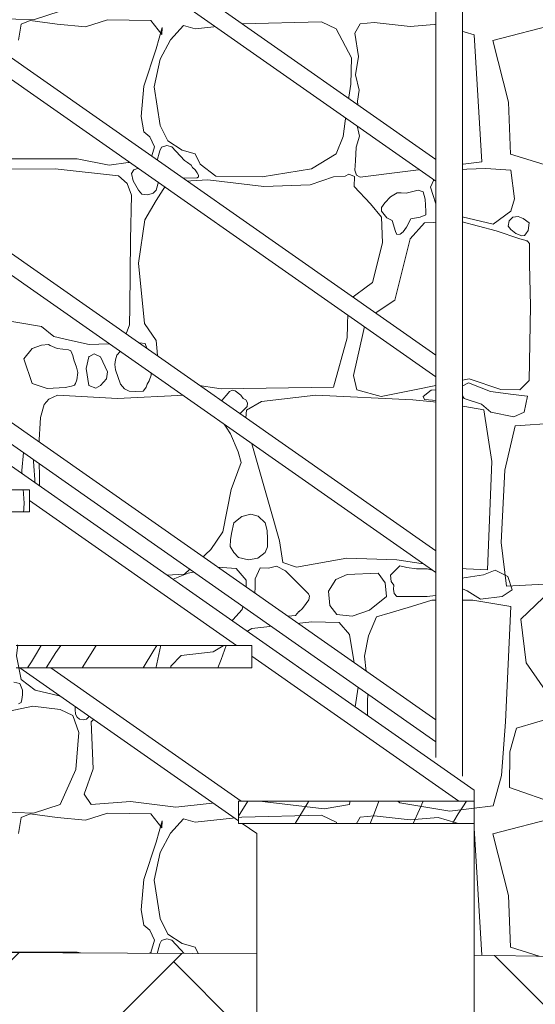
# Model space of a CAD drawing. Header units: millimetres. Extents: x 16408 to 141596, y -21057 to 26364.
# Tile 133 of 144: x 85868 to 86448, y -5563 to -4457. Entities that reach past the tile are written whole.
import ezdxf

# ---------------------------------------------------------------- set-up
doc = ezdxf.new("R2010")
doc.units = ezdxf.units.MM
doc.header["$MEASUREMENT"] = 0
doc.linetypes.add('Przerywana gęsta', pattern=[180, 120, -60])
doc.linetypes.add('Wipeout_Contour', pattern=[1000, 0, -1000])
for name, color, linetype, lineweight in [('0_Nr_pióra__1', 7, 'Continuous', 13), ('0_Nr_pióra__103', 7, 'Continuous', 5), ('0_Nr_pióra__175', 7, 'Continuous', 5), ('0_Nr_pióra__41', 7, 'Continuous', 15), ('0_Nr_pióra__51', 7, 'Continuous', 15)]:
    doc.layers.add(name, color=color, linetype=linetype, lineweight=lineweight)
doc.layers.add('0_Nr_pióra__101', color=7, linetype='Continuous', lineweight=5, true_color=0xb2b2b2)
doc.layers.add('_elementy3d_Nr_pióra__101', color=7, linetype='Continuous', lineweight=5, true_color=0xb2b2b2)
doc.layers.add('_elementy3d', color=7, linetype='Continuous')
doc.styles.add('STYL_AUTOMATYCZNY_2', font='txt')
doc.dimstyles.new('STYL_AUTOMATYCZNY__1', dxfattribs={"dimtxt": 150, "dimasz": 95, "dimexe": 0.18, "dimexo": 0.0625, "dimgap": 0.09, "dimtad": 1, "dimtih": 1, "dimtoh": 1, "dimdec": 0, "dimlfac": 0.1, "dimzin": 0, "dimdsep": 46, "dimtxsty": 'STYL_AUTOMATYCZNY_2', "dimblk": 'ARROWHEAD_6', "dimblk1": 'ARROWHEAD_6', "dimblk2": 'ARROWHEAD_6', "dimcen": 0.09, "dimse1": 1, "dimse2": 1, "dimclrd": 7, "dimclre": 7, "dimclrt": 7, "dimadec": 1, "dimazin": 0, "dimtfac": 1, "dimtdec": 4, "dimtmove": 0, "dimatfit": 3, "dimfxl": 0, "dimtolj": 1, "dimtzin": 0, "dimarcsym": 0})

# ---------------------------------------------------------------- blocks, each defined once
blk = doc.blocks.new('*X4')
at = {"layer": '_elementy3d_Nr_pióra__101', "color": 253, "linetype": 'Continuous', "lineweight": 5, "true_color": 0xb2b2b2}
for p, q in [((85913.3, -4447.1), (85883.4, -4457)), ((85883.4, -4457), (85823.4, -4454.5)), ((85879.9, -4457.7), (85869.5, -4461.7)), ((85910.1, -4461.7), (85879.9, -4457.7)), ((85966.6, -4457), (85941.8, -4464.7)), ((86015.6, -4457.7), (85966.6, -4457)), ((86027.8, -4473.3), (86015.6, -4457.7)), ((86400, -4480.1), (86483.9, -4458.2)), ((85869.5, -4461.7), (85866.8, -4479.8)), ((85941.8, -4464.7), (85910.1, -4461.7)), ((86021.3, -4489.4), (86028, -4465.4)), ((86028, -4465.4), (86027.8, -4473.3)), ((86052, -4463.2), (86037.7, -4479.5)), ((86065.4, -4466.9), (86052, -4463.2)), ((86117.7, -4461.2), (86065.4, -4466.9)), ((86207.3, -4459), (86117.7, -4461.2)), ((86223.9, -4466.9), (86207.3, -4459)), ((86241, -4499.6), (86223.9, -4466.9)), ((86250.9, -4461.4), (86244.9, -4471.9)), ((86266.5, -4459.9), (86250.9, -4461.4)), ((86306.9, -4464.2), (86266.5, -4459.9)), ((86338.6, -4461.7), (86306.9, -4464.2)), ((86379.1, -4473.8), (86338.6, -4461.7)), ((86037.7, -4479.5), (86025.8, -4501.1)), ((86244.9, -4471.9), (86248.9, -4498)), ((86387.8, -4616.5), (86379.1, -4473.8)), ((86417.7, -4549.5), (86400, -4480.1)), ((86007.7, -4531.5), (86021.3, -4489.4)), ((86025.8, -4501.1), (86019.1, -4532)), ((86240.3, -4529.3), (86241, -4499.6)), ((86248.9, -4498), (86245.6, -4518.5)), ((86245.6, -4518.5), (86249.6, -4536)), ((86004.7, -4565.5), (86007.7, -4531.5)), ((86019.1, -4532), (86026, -4575.4)), ((86233.8, -4570.7), (86240.3, -4529.3)), ((86249.6, -4536), (86247.7, -4548.1)), ((86247.7, -4548.1), (86248.8, -4560)), ((86420, -4607.6), (86417.7, -4549.5)), ((86007.4, -4582.8), (86004.7, -4565.5)), ((86248.8, -4560), (86246.6, -4572.5)), ((86026, -4575.4), (86034.4, -4592.7)), ((86231.8, -4588), (86233.8, -4570.7)), ((86246.6, -4572.5), (86250, -4587.7)), ((86014.4, -4588.3), (86007.4, -4582.8)), ((86019.6, -4599.6), (86014.4, -4588.3)), ((86223.9, -4607.3), (86231.8, -4588)), ((86250, -4587.7), (86246.5, -4600.1)), ((86015.6, -4613.3), (86019.6, -4599.6)), ((86027.6, -4600.1), (86025.4, -4603.9)), ((86033.6, -4598), (86027.6, -4600.1)), ((86038.9, -4599.6), (86033.6, -4598)), ((86034.4, -4592.7), (86050.5, -4603.4)), ((86053.4, -4614.9), (86038.9, -4599.6)), ((86246.5, -4600.1), (86245.5, -4615.2)), ((85805.8, -4613.3), (85932.6, -4613)), ((85932.6, -4613), (85968.6, -4620)), ((86004, -4618.5), (86015.6, -4613.3)), ((86025.4, -4603.9), (86022.2, -4616.2)), ((86050.5, -4603.4), (86065.4, -4607.3)), ((86065.4, -4607.3), (86071.1, -4619)), ((86196.2, -4624.4), (86223.9, -4607.3)), ((86508.9, -4635.5), (86420, -4607.6)), ((85907.9, -4624.4), (85850.7, -4624.7)), ((85979.2, -4632.3), (85907.9, -4624.4)), ((85968.6, -4620), (85989.9, -4617)), ((85989.9, -4617), (86004, -4618.5)), ((86001.5, -4623.4), (85996.4, -4625.5)), ((86014.1, -4622.1), (86001.5, -4623.4)), ((86021.6, -4623.4), (86014.1, -4622.1)), ((86025.2, -4626.8), (86021.6, -4623.4)), ((86022.2, -4616.2), (86022.4, -4619.3)), ((86022.4, -4619.3), (86024.3, -4621)), ((86024.3, -4621), (86030.4, -4624.7)), ((86030.4, -4624.7), (86034.3, -4632.7)), ((86056.5, -4617.2), (86053.4, -4614.9)), ((86060.8, -4620), (86056.5, -4617.2)), ((86062.3, -4622.7), (86060.8, -4620)), ((86065.4, -4625.4), (86062.3, -4622.7)), ((86071.1, -4619), (86088.7, -4632.6)), ((86140.7, -4633.1), (86196.2, -4624.4)), ((86245.5, -4615.2), (86244.9, -4625.8)), ((86250.9, -4633.6), (86387.8, -4616.5)), ((86392, -4623.8), (86338.6, -4625.8)), ((86420.3, -4625.8), (86392, -4623.8)), ((85988.8, -4640.8), (85979.2, -4632.3)), ((85996.4, -4625.5), (85993.6, -4629.4)), ((85993.6, -4629.4), (85995.4, -4637.9)), ((86021.6, -4648.2), (86026.1, -4632.2)), ((86026.1, -4632.2), (86025.2, -4626.8)), ((86034.3, -4632.7), (86039.9, -4633.8)), ((86039.9, -4633.8), (86043.2, -4635.2)), ((86043.2, -4635.2), (86048.1, -4634.9)), ((86048.1, -4634.9), (86067.5, -4634.3)), ((86067.7, -4628.6), (86065.4, -4625.4)), ((86067.5, -4634.3), (86069, -4633.2)), ((86068.9, -4631.2), (86067.7, -4628.6)), ((86069, -4633.2), (86068.9, -4631.2)), ((86088.7, -4632.6), (86140.7, -4633.1)), ((86220.7, -4633.3), (86194.7, -4642.2)), ((86233.8, -4632.5), (86220.7, -4633.3)), ((86238.2, -4630.2), (86233.8, -4632.5)), ((86244.6, -4632.9), (86238.2, -4630.2)), ((86244.2, -4644), (86244.6, -4632.9)), ((86244.9, -4625.8), (86246.6, -4631.4)), ((86246.6, -4631.4), (86250.9, -4633.6)), ((86338.6, -4625.8), (86330, -4644.8)), ((86424.4, -4658), (86420.3, -4625.8)), ((85993.8, -4653.8), (85988.8, -4640.8)), ((85995.4, -4637.9), (86001.5, -4648.2)), ((86034.4, -4639.3), (86021.6, -4659.8)), ((86079.5, -4636.8), (86034.4, -4639.3)), ((86142.4, -4644), (86079.5, -4636.8)), ((86194.7, -4642.2), (86142.4, -4644)), ((86262.6, -4663.5), (86244.2, -4644)), ((86330, -4644.8), (86338.6, -4671.9)), ((85992.5, -4704.2), (85993.8, -4653.8)), ((86001.5, -4648.2), (86005.5, -4652.8)), ((86005.5, -4652.8), (86012, -4653.5)), ((86012, -4653.5), (86018.1, -4651.6)), ((86018.1, -4651.6), (86021.6, -4648.2)), ((86285.1, -4655.8), (86278.4, -4662.5)), ((86292.4, -4651.2), (86285.1, -4655.8)), ((86297, -4651.1), (86292.4, -4651.2)), ((86302.7, -4651.7), (86297, -4651.1)), ((86316.1, -4648.2), (86302.7, -4651.7)), ((86321.7, -4650.1), (86316.1, -4648.2)), ((86323.9, -4658.4), (86321.7, -4650.1)), ((86021.6, -4659.8), (86008.7, -4681.6)), ((86274.9, -4678.7), (86262.6, -4663.5)), ((86278.4, -4662.5), (86274.9, -4667.7)), ((86274.9, -4667.7), (86274.9, -4671.9)), ((86324.8, -4672), (86323.9, -4658.4)), ((86420.3, -4671.9), (86424.4, -4658)), ((86274.9, -4671.9), (86280.8, -4679.5)), ((86275.9, -4707.6), (86274.9, -4678.7)), ((86280.8, -4679.5), (86286.8, -4682.5)), ((86307.7, -4680.5), (86318.3, -4678.7)), ((86318.3, -4678.7), (86324.6, -4676.1)), ((86324.6, -4676.1), (86324.8, -4672)), ((86338.6, -4671.9), (86400.5, -4686.5)), ((86400.5, -4686.5), (86420.3, -4671.9)), ((86418.2, -4682.8), (86422.6, -4678.7)), ((86422.6, -4678.7), (86428.6, -4678)), ((86428.6, -4678), (86434.2, -4680)), ((86434.2, -4680), (86440.8, -4685.1)), ((86008.7, -4681.6), (86001.5, -4730.4)), ((86286.8, -4682.5), (86290.5, -4694.8)), ((86299.3, -4694.9), (86302.8, -4689.9)), ((86302.8, -4689.9), (86307.7, -4680.5)), ((86323, -4685.1), (86307.1, -4702.9)), ((86364.1, -4683.6), (86323, -4685.1)), ((86403.7, -4693.8), (86364.1, -4683.6)), ((86417.2, -4688.6), (86418.2, -4682.8)), ((86420.3, -4692.4), (86417.2, -4688.6)), ((86440.8, -4685.1), (86439.7, -4693.6)), ((86290.5, -4694.8), (86291.9, -4698)), ((86291.9, -4698), (86295.8, -4697.6)), ((86295.8, -4697.6), (86299.3, -4694.9)), ((86430.5, -4702.9), (86403.7, -4693.8)), ((86425.8, -4697), (86420.3, -4692.4)), ((86432.5, -4699.4), (86425.8, -4697)), ((86435.5, -4699.1), (86432.5, -4699.4)), ((86437.1, -4697.3), (86435.5, -4699.1)), ((86439.7, -4693.6), (86437.1, -4697.3)), ((85991.8, -4779.6), (85992.5, -4704.2)), ((86264.8, -4752), (86275.9, -4707.6)), ((86307.1, -4702.9), (86289.8, -4771.8)), ((86438.5, -4705.2), (86430.5, -4702.9)), ((86441.1, -4708.2), (86438.5, -4705.2)), ((86441.1, -4710.6), (86441.1, -4708.2)), ((86441.4, -4730.9), (86441.1, -4710.6)), ((86001.5, -4730.4), (86008.4, -4798)), ((86442.4, -4778.7), (86441.4, -4730.9)), ((86237.3, -4772.3), (86264.8, -4752)), ((85991.3, -4799.7), (85991.8, -4779.6)), ((86236.3, -4814.1), (86237.3, -4772.3)), ((86289.8, -4771.8), (86257.6, -4793.3)), ((86440.9, -4862.2), (86442.4, -4778.7)), ((85788.5, -4783.9), (85892.5, -4801.6)), ((85892.5, -4801.6), (85906.3, -4812.5)), ((85985.3, -4815.5), (85991.3, -4799.7)), ((86008.4, -4798), (86021.3, -4817.1)), ((86257.6, -4793.3), (86243.5, -4856.5)), ((85906.3, -4812.5), (85924.1, -4816.7)), ((85892.4, -4822.4), (85881.9, -4826)), ((85900.4, -4821.8), (85892.4, -4822.4)), ((85902.2, -4822.6), (85900.4, -4821.8)), ((85910.1, -4826), (85902.2, -4822.6)), ((85924.1, -4816.7), (85946.1, -4821.7)), ((85946.1, -4821.7), (85979.2, -4820.6)), ((85979.2, -4820.6), (85985.3, -4815.5)), ((85993.9, -4821.8), (85981.2, -4829.2)), ((86002.7, -4819.8), (85993.9, -4821.8)), ((86008.9, -4820.7), (86002.7, -4819.8)), ((86011.4, -4826.8), (86008.9, -4820.7)), ((86021.3, -4817.1), (86023.8, -4842.1)), ((86220.7, -4869.6), (86236.3, -4814.1)), ((85881.9, -4826), (85872.7, -4837.7)), ((85923, -4827.5), (85910.1, -4826)), ((85925.5, -4828.7), (85923, -4827.5)), ((85927.8, -4834.2), (85925.5, -4828.7)), ((85928.7, -4838.9), (85927.8, -4834.2)), ((85951.9, -4832.2), (85945.8, -4835.4)), ((85958.9, -4835.4), (85951.9, -4832.2)), ((85977.1, -4833.5), (85975.6, -4838.9)), ((85981.2, -4829.2), (85977.1, -4833.5)), ((86013.2, -4831.4), (86011.4, -4826.8)), ((86015.3, -4842.7), (86013.2, -4831.4)), ((85872.7, -4837.7), (85881.9, -4865.4)), ((85931.8, -4847), (85928.7, -4838.9)), ((85945.8, -4835.4), (85942.6, -4848.6)), ((85966.8, -4852.3), (85958.9, -4835.4)), ((85975.6, -4838.9), (85974.8, -4844.1)), ((85974.8, -4844.1), (85975.7, -4850)), ((86015.9, -4856), (86015.3, -4842.7)), ((86023.8, -4842.1), (86035.4, -4862.4)), ((85933.4, -4853), (85931.8, -4847)), ((85932.1, -4861.4), (85933.4, -4853)), ((85942.6, -4848.6), (85945.8, -4867.6)), ((85965.6, -4860.2), (85966.8, -4852.3)), ((85975.7, -4850), (85981.2, -4866.4)), ((86013.6, -4862.6), (86015.9, -4856)), ((86243.5, -4856.5), (86247.2, -4872.6)), ((85881.9, -4865.4), (85898.7, -4871.1)), ((85926.2, -4868.6), (85929.6, -4867.3)), ((85929.6, -4867.3), (85930.7, -4865.4)), ((85930.7, -4865.4), (85932.1, -4861.4)), ((85945.8, -4867.6), (85953.6, -4870.9)), ((85953.6, -4870.9), (85958.9, -4867.6)), ((85958.9, -4867.6), (85965.6, -4860.2)), ((85981.2, -4866.4), (85985.8, -4871.4)), ((86010.2, -4869.7), (86011.4, -4866.4)), ((86011.4, -4866.4), (86013.6, -4862.6)), ((86035.4, -4862.4), (86094.6, -4871.6)), ((86274.4, -4880), (86373.5, -4860.2)), ((86372.6, -4864.9), (86360.5, -4871.1)), ((86397.3, -4874.4), (86372.6, -4864.9)), ((86373.5, -4860.2), (86409.2, -4872.1)), ((86430.5, -4872.6), (86440.9, -4862.2)), ((85898.7, -4871.1), (85919, -4869.9)), ((85910.6, -4878.5), (85900.7, -4883)), ((85978, -4882.2), (85910.6, -4878.5)), ((85919, -4869.9), (85926.2, -4868.6)), ((86053.4, -4878.5), (85978, -4882.2)), ((85985.8, -4871.4), (85991.1, -4874.2)), ((85991.1, -4874.2), (85998.5, -4874.3)), ((85998.5, -4874.3), (86006.7, -4874.1)), ((86006.7, -4874.1), (86008.4, -4872.1)), ((86008.4, -4872.1), (86010.2, -4869.7)), ((86074.1, -4883), (86053.4, -4878.5)), ((86094.6, -4871.6), (86220.7, -4869.6)), ((86100.6, -4878.5), (86097, -4882.2)), ((86103.9, -4874.3), (86100.6, -4878.5)), ((86107.1, -4872.9), (86103.9, -4874.3)), ((86110.2, -4873.6), (86107.1, -4872.9)), ((86116.7, -4878.5), (86110.2, -4873.6)), ((86119.4, -4882.4), (86116.7, -4878.5)), ((86200.9, -4878.5), (86139.7, -4885.7)), ((86310.1, -4884), (86200.9, -4878.5)), ((86247.2, -4872.6), (86274.4, -4880)), ((86321.7, -4880.2), (86330.8, -4872.9)), ((86330.8, -4872.9), (86346.7, -4872.3)), ((86346.7, -4872.3), (86350.8, -4881.1)), ((86360.5, -4871.1), (86367.6, -4882.3)), ((86422.7, -4877.9), (86397.3, -4874.4)), ((86409.2, -4872.1), (86430.5, -4872.6)), ((86439.1, -4879.7), (86422.7, -4877.9)), ((85895.5, -4888.9), (85891.3, -4903.8)), ((85900.7, -4883), (85895.5, -4888.9)), ((86085.5, -4891.9), (86074.1, -4883)), ((86097, -4882.2), (86094.9, -4885.5)), ((86094.9, -4885.5), (86096, -4891.7)), ((86122.4, -4884), (86119.4, -4882.4)), ((86124.3, -4887.2), (86122.4, -4884)), ((86139.7, -4885.7), (86123.1, -4895.6)), ((86123.7, -4891.5), (86124.3, -4887.2)), ((86345, -4887.2), (86310.1, -4884)), ((86323.2, -4883.5), (86321.7, -4880.2)), ((86341.1, -4885), (86323.2, -4883.5)), ((86350.8, -4881.1), (86341.1, -4885)), ((86389.8, -4895.1), (86345, -4887.2)), ((86367.6, -4882.3), (86387.3, -4888.8)), ((86387.3, -4888.8), (86397.6, -4897.6)), ((86435.3, -4897.6), (86439.1, -4879.7)), ((86105, -4921.9), (86085.5, -4891.9)), ((86096, -4891.7), (86100.6, -4898.3)), ((86100.6, -4898.3), (86106.2, -4902.8)), ((86111.9, -4902.7), (86114, -4900.6)), ((86114, -4900.6), (86116.7, -4898.3)), ((86116.7, -4898.3), (86123.7, -4891.5)), ((86123.1, -4895.6), (86121.4, -4913.2)), ((86398.8, -4953.3), (86389.8, -4895.1)), ((86397.6, -4897.6), (86423.5, -4902.9)), ((86423.5, -4902.9), (86435.3, -4897.6)), ((85891.3, -4903.8), (85889.6, -4935)), ((86106.2, -4902.8), (86109, -4903.6)), ((86109, -4903.6), (86111.9, -4902.7)), ((86469.9, -4910.2), (86425.1, -4912.9)), ((86113.7, -4942.2), (86105, -4921.9)), ((86121.4, -4913.2), (86128.4, -4930.8)), ((86425.1, -4912.9), (86413.4, -4962.7)), ((86128.4, -4930.8), (86149.9, -5006.6)), ((85872.2, -4943.2), (85870.4, -4963.3)), ((85874.1, -4939.7), (85872.2, -4943.2)), ((85878, -4938.3), (85874.1, -4939.7)), ((85881.8, -4940.8), (85878, -4938.3)), ((85882.9, -4943.2), (85881.8, -4940.8)), ((85886, -4988.6), (85882.9, -4943.2)), ((85889.6, -4935), (85890.8, -4989.2)), ((86117.2, -4954.1), (86113.7, -4942.2)), ((86105.8, -4984.5), (86117.2, -4954.1)), ((86394.1, -5074.9), (86398.8, -4953.3)), ((85870.4, -4963.3), (85873.1, -4999.9)), ((86413.4, -4962.7), (86409.5, -5044.1)), ((85892.8, -5014.7), (85886, -4988.6)), ((85890.8, -4989.2), (85897.5, -5013)), ((86096.4, -5032.1), (86105.8, -4984.5)), ((85873.1, -4999.9), (85871, -5027.5)), ((86149.9, -5006.6), (86160.3, -5042.2)), ((85892.7, -5032.1), (85892.8, -5014.7)), ((85897.5, -5013), (85898.7, -5033.6)), ((86108.9, -5022.2), (86106.1, -5033.9)), ((86117.6, -5015.1), (86108.9, -5022.2)), ((86127.9, -5012.2), (86117.6, -5015.1)), ((86136.1, -5014.6), (86127.9, -5012.2)), ((86144.1, -5022.2), (86136.1, -5014.6)), ((86146.4, -5030.8), (86144.1, -5022.2)), ((85871, -5027.5), (85872.2, -5032.1)), ((85872.2, -5032.1), (85875.9, -5037.2)), ((85891, -5037.7), (85892.7, -5032.1)), ((85898.7, -5033.6), (85910.6, -5079.9)), ((86083, -5052.2), (86096.4, -5032.1)), ((86106.1, -5033.9), (86104.9, -5041.2)), ((86146.7, -5040.2), (86146.4, -5030.8)), ((85872.2, -5044.8), (85866.2, -5048.8)), ((85879.6, -5045.7), (85872.2, -5044.8)), ((85875.9, -5037.2), (85885.9, -5040.3)), ((85885.9, -5040.3), (85891, -5037.7)), ((86104.9, -5041.2), (86104.8, -5048.6)), ((86146.7, -5049.2), (86146.7, -5040.2)), ((86160.3, -5042.2), (86163.7, -5066.8)), ((86409.5, -5044.1), (86415.5, -5093.1)), ((85886.6, -5046.8), (85879.6, -5045.7)), ((85897.7, -5055.1), (85886.6, -5046.8)), ((85903, -5069.1), (85897.7, -5055.1)), ((86053.4, -5079.9), (86083, -5052.2)), ((86104.8, -5048.6), (86108.9, -5055.4)), ((86108.9, -5055.4), (86114.1, -5061)), ((86135.9, -5061.7), (86144.1, -5055.4)), ((86144.1, -5055.4), (86146.7, -5049.2)), ((86114.1, -5061), (86125.2, -5063.8)), ((86125.2, -5063.8), (86135.9, -5061.7)), ((86163.7, -5066.8), (86179.3, -5072)), ((86179.3, -5072), (86235.8, -5061.6)), ((86235.8, -5061.6), (86292, -5063.5)), ((86292, -5063.5), (86354.2, -5073)), ((85900.2, -5081.2), (85903, -5069.1)), ((86090.4, -5071.7), (86057.5, -5078.7)), ((86111.5, -5073.5), (86090.4, -5071.7)), ((86122.6, -5086.3), (86111.5, -5073.5)), ((86138.2, -5072.7), (86132.7, -5085.1)), ((86147.9, -5073), (86138.2, -5072.7)), ((86156.6, -5070.8), (86147.9, -5073)), ((86167, -5075.9), (86156.6, -5070.8)), ((86192.7, -5101.7), (86167, -5075.9)), ((86292, -5073.7), (86285.1, -5080.9)), ((86295.6, -5070.3), (86292, -5073.7)), ((86303.4, -5072.1), (86295.6, -5070.3)), ((86314.1, -5073.9), (86303.4, -5072.1)), ((86326.2, -5073.7), (86314.1, -5073.9)), ((86339.9, -5077.3), (86326.2, -5073.7)), ((86345.8, -5080.6), (86339.9, -5077.3)), ((86354.2, -5073), (86394.1, -5074.9)), ((86389.5, -5080.6), (86402.5, -5075.2)), ((86402.5, -5075.2), (86416.9, -5082.4)), ((85877.6, -5100.3), (85892.2, -5089)), ((85892.2, -5089), (85900.2, -5081.2)), ((85910.6, -5079.9), (85957.9, -5084.8)), ((85957.9, -5084.8), (86053.4, -5079.9)), ((86036.9, -5086.8), (86033.2, -5104.8)), ((86057.5, -5078.7), (86036.9, -5086.8)), ((86122.4, -5101.2), (86122.6, -5086.3)), ((86132.7, -5085.1), (86132.3, -5110.6)), ((86223.4, -5085.6), (86215.1, -5099)), ((86236.3, -5080.1), (86223.4, -5085.6)), ((86271, -5078.7), (86236.3, -5080.1)), ((86279.1, -5089.3), (86271, -5078.7)), ((86280.5, -5104.9), (86279.1, -5089.3)), ((86285.1, -5080.9), (86285.7, -5088)), ((86285.7, -5088), (86288.6, -5092.1)), ((86351.4, -5083.3), (86345.8, -5080.6)), ((86353.5, -5085.6), (86351.4, -5083.3)), ((86353.5, -5090.8), (86353.5, -5085.6)), ((86360.6, -5094), (86365.3, -5084.2)), ((86365.3, -5084.2), (86389.5, -5080.6)), ((86415.5, -5093.1), (86504.2, -5088.6)), ((86416.9, -5082.4), (86421.6, -5097.2)), ((85867, -5105.2), (85877.6, -5100.3)), ((85910.6, -5093.5), (85885.3, -5105.2)), ((85948.2, -5091.5), (85910.6, -5093.5)), ((85986.9, -5091.8), (85948.2, -5091.5)), ((86002.2, -5105.2), (85986.9, -5091.8)), ((86215.1, -5099), (86216.7, -5115.1)), ((86288.6, -5092.1), (86288.5, -5096.5)), ((86288.5, -5096.5), (86289, -5101.6)), ((86348, -5102.2), (86351.9, -5099.6)), ((86351.9, -5099.6), (86353, -5094.7)), ((86353, -5094.7), (86353.5, -5090.8)), ((86371, -5098.3), (86360.6, -5094)), ((86386.2, -5107.7), (86371, -5098.3)), ((86421.6, -5097.2), (86410.4, -5104.8)), ((86464.9, -5098.6), (86431.6, -5130.3)), ((85885.3, -5105.2), (85870.2, -5122.2)), ((86021.6, -5122.5), (86002.2, -5105.2)), ((86033.2, -5104.8), (86035.2, -5119.8)), ((86118.1, -5119.6), (86122.4, -5101.2)), ((86132.3, -5110.6), (86136.8, -5123.1)), ((86190.2, -5112.7), (86193.1, -5108.5)), ((86193.7, -5104.3), (86192.7, -5101.7)), ((86193.1, -5108.5), (86193.7, -5104.3)), ((86261.3, -5120.3), (86280.5, -5104.9)), ((86289, -5101.6), (86292, -5104.9)), ((86292, -5104.9), (86326.2, -5104.9)), ((86331.4, -5109.1), (86308.6, -5116.1)), ((86326.2, -5104.9), (86348, -5102.2)), ((86354.4, -5109.1), (86331.4, -5109.1)), ((86377.5, -5109.1), (86354.4, -5109.1)), ((86420.1, -5116.2), (86377.5, -5109.1)), ((86410.4, -5104.8), (86386.2, -5107.7)), ((85870.2, -5122.2), (85864.3, -5171.5)), ((86026.8, -5159.4), (86021.6, -5122.5)), ((86035.2, -5119.8), (86047.6, -5131.9)), ((86097.6, -5142.3), (86118.1, -5119.6)), ((86178.1, -5126), (86181.9, -5121.8)), ((86181.8, -5122), (86186, -5118.3)), ((86186, -5118.3), (86190.2, -5112.7)), ((86216.7, -5115.1), (86224.7, -5125.2)), ((86241.7, -5127), (86261.3, -5120.3)), ((86308.6, -5116.1), (86284.6, -5123)), ((86414.4, -5245.8), (86420.1, -5116.2)), ((86047.6, -5131.9), (86041.4, -5146.5)), ((86196.4, -5133.4), (86129.1, -5140.8)), ((86136.8, -5123.1), (86142.5, -5127.3)), ((86142.5, -5127.3), (86150.4, -5128.7)), ((86150.4, -5128.7), (86178.1, -5126)), ((86227.4, -5133.9), (86196.4, -5133.4)), ((86224.7, -5125.2), (86241.7, -5127)), ((86269.2, -5127.6), (86260.2, -5149.1)), ((86284.6, -5123), (86269.2, -5127.6)), ((86431.6, -5130.3), (86437.5, -5179.3)), ((86079.8, -5152.5), (86097.6, -5142.3)), ((86129.1, -5140.8), (86085.7, -5167.1)), ((86238.8, -5147.7), (86227.4, -5133.9)), ((86041.4, -5146.5), (86041.6, -5156.9)), ((86049.6, -5159.2), (86079.8, -5152.5)), ((86248.4, -5206.7), (86238.8, -5147.7)), ((86260.2, -5149.1), (86255.6, -5171.7)), ((86020.1, -5190.9), (86026.8, -5159.4)), ((86041.6, -5156.9), (86049.6, -5159.2)), ((85864.3, -5171.5), (85869.5, -5198)), ((86049.6, -5171.3), (86037.9, -5183.2)), ((86085.7, -5167.1), (86049.6, -5171.3)), ((86255.6, -5171.7), (86259.5, -5206.5)), ((86037.9, -5183.2), (86039.6, -5202.5)), ((86437.5, -5179.3), (86464.9, -5218.6)), ((85869.5, -5198), (85885.3, -5210.2)), ((86002.2, -5210.2), (86020.1, -5190.9)), ((85868.2, -5202.7), (85861.5, -5201.1)), ((85869.5, -5206.2), (85868.2, -5202.7)), ((85871, -5210), (85869.5, -5206.2)), ((85871.2, -5215.3), (85871, -5210)), ((85885.3, -5210.2), (85912.3, -5216.6)), ((85983.7, -5214.4), (86002.2, -5210.2)), ((86039.6, -5202.5), (86033.9, -5218.1)), ((86239.8, -5263.2), (86248.4, -5206.7)), ((86259.5, -5206.5), (86258.6, -5255)), ((85869.5, -5223.8), (85870.5, -5220.5)), ((85870.5, -5220.5), (85871.2, -5215.3)), ((85912.3, -5216.6), (85954.2, -5217.9)), ((85932.5, -5221.6), (85930.1, -5225)), ((85937.8, -5222), (85932.5, -5221.6)), ((85942.9, -5220.9), (85937.8, -5222)), ((85947, -5221.1), (85942.9, -5220.9)), ((85948.3, -5221.6), (85947, -5221.1)), ((85950.3, -5221.9), (85948.3, -5221.6)), ((85950.9, -5224.3), (85950.3, -5221.9)), ((85954.2, -5217.9), (85983.7, -5214.4)), ((86033.9, -5218.1), (85967.1, -5227.3)), ((85843.5, -5236.2), (85882.9, -5228)), ((85866.6, -5225.3), (85869.5, -5223.8)), ((85882.9, -5228), (85913.3, -5231.7)), ((85913.3, -5231.7), (85927.9, -5238.4)), ((85930.1, -5225), (85930.4, -5231.7)), ((85930.4, -5231.7), (85930.9, -5236.9)), ((85945.2, -5240.6), (85951, -5227.7)), ((85967.1, -5227.3), (85948.2, -5245.6)), ((85951, -5227.7), (85950.9, -5224.3)), ((85927.9, -5238.4), (85934.4, -5257.5)), ((85930.9, -5236.9), (85932.5, -5240.6)), ((85932.5, -5240.6), (85935.1, -5242.5)), ((85935.1, -5242.5), (85939.2, -5243.4)), ((85939.2, -5243.4), (85943, -5242.8)), ((85943, -5242.8), (85945.2, -5240.6)), ((86482.1, -5236.2), (86426.6, -5252.8)), ((85948.2, -5245.6), (85950.5, -5298.6)), ((86258.6, -5255), (86280.1, -5323.6)), ((86409.7, -5305.9), (86414.4, -5245.8)), ((86426.6, -5252.8), (86419.1, -5279.2)), ((85934.4, -5257.5), (85931.2, -5299.1)), ((86245, -5298.6), (86239.8, -5263.2)), ((86419.1, -5279.2), (86418.6, -5319.5)), ((85931.2, -5299.1), (85913.3, -5338.5)), ((85950.5, -5298.6), (85940.6, -5326.8)), ((86238.8, -5338.5), (86245, -5298.6)), ((86400.3, -5340), (86409.7, -5305.9)), ((86418.6, -5319.5), (86482.1, -5341.7)), ((85940.6, -5326.8), (85948.2, -5338.5)), ((86043.6, -5341.7), (86121.9, -5332.8)), ((86121.9, -5332.8), (86210.5, -5343.4)), ((86280.1, -5323.6), (86295.5, -5336.5)), ((85913.3, -5338.5), (85883.4, -5348.4)), ((85948.2, -5338.5), (85992.6, -5335.3)), ((85992.6, -5335.3), (86043.6, -5341.7)), ((86210.5, -5343.4), (86238.8, -5338.5)), ((86295.5, -5336.5), (86351.5, -5345.9)), ((86351.5, -5345.9), (86400.3, -5340)), ((85883.4, -5348.4), (85823.4, -5345.9)), ((85869.5, -5353.1), (85866.8, -5371.2)), ((85879.9, -5349.1), (85869.5, -5353.1)), ((85910.1, -5353.1), (85879.9, -5349.1)), ((85941.8, -5356.1), (85910.1, -5353.1)), ((85966.6, -5348.4), (85941.8, -5356.1)), ((86015.6, -5349.1), (85966.6, -5348.4)), ((86027.8, -5364.7), (86015.6, -5349.1)), ((86052, -5354.6), (86037.7, -5370.9)), ((86065.4, -5358.3), (86052, -5354.6)), ((86117.7, -5352.6), (86065.4, -5358.3)), ((86207.3, -5350.4), (86117.7, -5352.6)), ((86223.9, -5358.3), (86207.3, -5350.4)), ((86250.9, -5352.8), (86244.9, -5363.3)), ((86266.5, -5351.3), (86250.9, -5352.8)), ((86306.9, -5355.6), (86266.5, -5351.3)), ((86338.6, -5353.1), (86306.9, -5355.6)), ((86379.1, -5365.2), (86338.6, -5353.1)), ((86400, -5371.5), (86483.9, -5349.6)), ((86021.3, -5380.8), (86028, -5356.8)), ((86028, -5356.8), (86027.8, -5364.7)), ((86241, -5391), (86223.9, -5358.3)), ((86244.9, -5363.3), (86248.9, -5389.4)), ((86387.8, -5507.9), (86379.1, -5365.2)), ((86037.7, -5370.9), (86025.8, -5392.5)), ((86417.7, -5440.9), (86400, -5371.5)), ((86007.7, -5422.9), (86021.3, -5380.8)), ((86025.8, -5392.5), (86019.1, -5423.4)), ((86240.3, -5420.7), (86241, -5391)), ((86248.9, -5389.4), (86245.6, -5409.9)), ((86245.6, -5409.9), (86249.6, -5427.4)), ((86233.8, -5462.1), (86240.3, -5420.7)), ((86004.7, -5456.9), (86007.7, -5422.9)), ((86019.1, -5423.4), (86026, -5466.8)), ((86249.6, -5427.4), (86247.7, -5439.5)), ((86247.7, -5439.5), (86248.8, -5451.4)), ((86420, -5499), (86417.7, -5440.9)), ((86248.8, -5451.4), (86246.6, -5463.9)), ((86007.4, -5474.2), (86004.7, -5456.9)), ((86231.8, -5479.4), (86233.8, -5462.1)), ((86246.6, -5463.9), (86250, -5479.1)), ((86014.4, -5479.6), (86007.4, -5474.2)), ((86026, -5466.8), (86034.4, -5484.1)), ((86019.6, -5491), (86014.4, -5479.6)), ((86034.4, -5484.1), (86050.5, -5494.8)), ((86223.9, -5498.7), (86231.8, -5479.4)), ((86250, -5479.1), (86246.5, -5491.4)), ((86015.6, -5504.7), (86019.6, -5491)), ((86025.4, -5495.3), (86022.2, -5507.6)), ((86027.6, -5491.5), (86025.4, -5495.3)), ((86033.6, -5489.4), (86027.6, -5491.5)), ((86038.9, -5491), (86033.6, -5489.4)), ((86053.4, -5506.3), (86038.9, -5491)), ((86050.5, -5494.8), (86065.4, -5498.7)), ((86065.4, -5498.7), (86071.1, -5510.4)), ((86199.3, -5513.9), (86223.9, -5498.7)), ((86246.5, -5491.4), (86245.5, -5506.6)), ((85805.8, -5504.7), (85932.6, -5504.4)), ((85932.6, -5504.4), (85967.3, -5511.1)), ((85970, -5511.1), (85989.9, -5508.4)), ((85989.9, -5508.4), (86004, -5509.9)), ((86004, -5509.9), (86015.6, -5504.7)), ((86022.2, -5507.6), (86022.4, -5510.7)), ((86056.5, -5508.6), (86053.4, -5506.3)), ((86060.8, -5511.4), (86056.5, -5508.6)), ((86245.5, -5506.6), (86245, -5514.4)), ((86327.7, -5515.4), (86387.8, -5507.9)), ((86477.9, -5517.2), (86420, -5499)), ((86022.4, -5510.7), (86023.7, -5511.8)), ((86061.3, -5512.2), (86060.8, -5511.4)), ((86071.1, -5510.4), (86073.7, -5512.4)), ((86392, -5515.2), (86373.1, -5515.9)), ((86407.7, -5516.3), (86392, -5515.2))]:
    blk.add_line(p, q, dxfattribs=at)
for p in [(86015.6, -4613.3), (86438.5, -4705.2), (85945.8, -4835.4), (85958.9, -4867.6), (86116.7, -4898.3), (86015.6, -5504.7)]:
    blk.add_point(p, dxfattribs=at)
blk = doc.blocks.new('Wypełnienie_2_4', base_point=(0, 0))
at = {"color": 254, "linetype": 'Wipeout_Contour', "lineweight": 0, "ltscale": 1023619.489982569}
blk.add_wipeout([(80843.9, -4580), (80843.9, -5380), (81664.8, -5390.3), (85145.1, -5501.4), (88568.8, -5541.9), (88568.8, -2730), (87198.9, -2730), (87198.9, -3330), (86098.9, -3330), (86098.9, -4019.8), (85013.8, -4019.8), (85013.8, -4580)], dxfattribs=at).dxf.layer = '_elementy3d'
at = {"layer": '_elementy3d_Nr_pióra__101', "color": 253, "linetype": 'Continuous', "lineweight": 5, "true_color": 0xb2b2b2, "flags": 128}
blk.add_lwpolyline([(80843.9, -4580), (80843.9, -5380), (81664.8, -5390.3), (85145.1, -5501.4), (88568.8, -5541.9), (88568.8, -2730), (87198.9, -2730), (87198.9, -3330), (86098.9, -3330), (86098.9, -4019.8), (85013.8, -4019.8), (85013.8, -4580)], close=True, dxfattribs=at)
at = {"layer": '_elementy3d_Nr_pióra__101', "color": 253, "linetype": 'Continuous', "lineweight": 5, "true_color": 0xb2b2b2}
blk.add_blockref('*X4', (0, 0), dxfattribs=at)
blk = doc.blocks.new('*X14')
at = {"layer": '0_Nr_pióra__175', "color": 7, "linetype": 'Continuous', "lineweight": 5}
for p, q in [((86114, -5351.8), (86124.7, -5334.8)), ((86177.6, -5359.8), (86191.3, -5337.7)), ((86191.3, -5337.7), (86193.1, -5334.8)), ((86271.8, -5334.8), (86267, -5348.1)), ((86321.6, -5334.8), (86317.7, -5344)), ((86361.2, -5349.2), (86366.2, -5341.3)), ((86366.2, -5341.3), (86370.4, -5334.8)), ((86267, -5348.1), (86262.2, -5359.8)), ((86317.7, -5344), (86310.6, -5359.8)), ((86356.2, -5357.1), (86361.2, -5349.2)), ((86354.5, -5359.8), (86356.2, -5357.1))]:
    blk.add_line(p, q, dxfattribs=at)
blk = doc.blocks.new('Wypełnienie_7_4', base_point=(0, 0))
at = {"layer": '0_Nr_pióra__175', "color": 7, "linetype": 'Continuous', "lineweight": 5}
blk.add_blockref('*X14', (0, 0), dxfattribs=at)
blk = doc.blocks.new('*X16')
at = {"layer": '0_Nr_pióra__175', "color": 7, "linetype": 'Continuous', "lineweight": 5}
for p, q in [((85886.9, -5168.9), (85892.2, -5159.8)), ((85908.7, -5167.9), (85914.1, -5159.8)), ((85938.1, -5184.8), (85953.9, -5159.8)), ((86006.7, -5184.8), (86018.8, -5165.3)), ((86018.8, -5165.3), (86022.3, -5159.8)), ((86100.3, -5159.8), (86094.6, -5175.7)), ((85881.3, -5178.1), (85886.9, -5168.9)), ((85897.7, -5184.8), (85908.7, -5167.9)), ((86094.6, -5175.7), (86090.9, -5184.8)), ((85876.9, -5184.8), (85881.3, -5178.1))]:
    blk.add_line(p, q, dxfattribs=at)
blk = doc.blocks.new('Wypełnienie_8_4', base_point=(0, 0))
at = {"layer": '0_Nr_pióra__175', "color": 7, "linetype": 'Continuous', "lineweight": 5}
blk.add_blockref('*X16', (0, 0), dxfattribs=at)
blk = doc.blocks.new('*D207')
at = {"layer": '0_Nr_pióra__1', "color": 7, "linetype": 'Continuous', "lineweight": 13}
for p, q in [((84179, -1697.1), (84079, -1797.1)), ((86329, -1797.1), (86429, -1697.1)), ((84129, -1747.1), (86379, -1747.1)), ((86379, -1747.1), (86454, -1747.1))]:
    blk.add_line(p, q, dxfattribs=at)
at = {"layer": '0_Nr_pióra__1', "color": 7, "lineweight": 13, "insert": (85078.2, -1717.1), "char_height": 150, "attachment_point": 7, "style": 'STYL_AUTOMATYCZNY_2'}
blk.add_mtext('\\A1;{\\pql;\\fCentury Gothic|b0|i0|c238|p34;225}', dxfattribs=at)
blk = doc.blocks.new('ARROWHEAD_6')
at = {"color": 0, "linetype": 'Continuous', "lineweight": 0}
for p, q in [((-0.5, -0.5), (0.5, 0.5)), ((0, 0), (-1, 0))]:
    blk.add_line(p, q, dxfattribs=at)

msp = doc.modelspace()

# ---------------------------------------------------------------- block references
at = {"layer": '_elementy3d_Nr_pióra__101', "color": 253, "linetype": 'Continuous', "lineweight": 5, "true_color": 0xb2b2b2}
msp.add_blockref('Wypełnienie_2_4', (0, 0), dxfattribs=at)

# ---------------------------------------------------------------- next in the draw order: wipeouts: each hides what was drawn before it
at = {"color": 254, "linetype": 'Wipeout_Contour', "lineweight": 0, "ltscale": 343778.880404}
msp.add_wipeout([(85274.3, -4500.4), (85274.3, -4524.9), (86336, -5268), (86336, -5243.6)], dxfattribs=at)
at = {"color": 254, "linetype": 'Wipeout_Contour', "lineweight": 0, "ltscale": 345716.616315}
msp.add_wipeout([(86379, -5359.8), (86135.5, -5359.8), (86134.7, -5542.3), (86379, -5542.3)], dxfattribs=at)

# ---------------------------------------------------------------- next in the draw order: wipeouts: each hides what was drawn before it
at = {"color": 254, "linetype": 'Wipeout_Contour', "lineweight": 0, "ltscale": 343736.546607}
msp.add_wipeout([(85274.3, -4310.4), (85274.3, -4334.9), (86336, -5078), (86336, -5053.6)], dxfattribs=at)
at = {"color": 254, "linetype": 'Wipeout_Contour', "lineweight": 0, "ltscale": 430924.791038}
msp.add_wipeout([(85868.3, -5184.8), (86114, -5356.8), (86114, -5334.8), (86117.1, -5334.8), (85902.8, -5184.8)], dxfattribs=at)

# ---------------------------------------------------------------- next in the draw order: wipeouts: each hides what was drawn before it
at = {"color": 254, "linetype": 'Wipeout_Contour', "lineweight": 0, "ltscale": 345931.142311}
msp.add_wipeout([(86336, -5285.8), (86366, -5306.8), (86366, -4185.8), (86336, -4185.8)], dxfattribs=at)
at = {"color": 254, "linetype": 'Wipeout_Contour', "lineweight": 0, "ltscale": 430136.68524}
msp.add_wipeout([(85652.8, -5009.8), (85867.1, -5159.8), (86111.9, -5159.8), (85879, -4996.8), (85879, -5009.8)], dxfattribs=at)

# ---------------------------------------------------------------- next in the draw order: wipeouts: each hides what was drawn before it
at = {"color": 254, "linetype": 'Wipeout_Contour', "lineweight": 0, "ltscale": 343689.621615}
msp.add_wipeout([(85274.3, -4090.4), (85274.3, -4114.9), (86336, -4858), (86336, -4833.6)], dxfattribs=at)
at = {"color": 254, "linetype": 'Wipeout_Contour', "lineweight": 0, "ltscale": 431436.793982}
msp.add_wipeout([(85902.8, -5184.8), (86117.1, -5334.8), (86361.9, -5334.8), (86129, -5171.8), (86129, -5184.8)], dxfattribs=at)

# ---------------------------------------------------------------- next in the draw order: wipeouts: each hides what was drawn before it
at = {"color": 254, "linetype": 'Wipeout_Contour', "lineweight": 0, "ltscale": 343644.94376}
msp.add_wipeout([(85274.3, -3870.4), (85274.3, -3894.9), (86336, -4638), (86336, -4613.6)], dxfattribs=at)

# ---------------------------------------------------------------- next in the draw order: wipeouts: each hides what was drawn before it
at = {"color": 254, "linetype": 'Wipeout_Contour', "lineweight": 0, "ltscale": 2476930.245840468}
msp.add_wipeout([(84129, -3747.6), (84129, -3771.8), (84361.9, -3934.8), (84379, -3934.8), (84379, -3946.8), (84611.9, -4109.8), (84629, -4109.8), (84629, -4121.8), (84861.9, -4284.8), (84879, -4284.8), (84879, -4296.8), (85111.9, -4459.8), (85129, -4459.8), (85129, -4471.8), (85361.9, -4634.8), (85379, -4634.8), (85379, -4646.8), (85611.9, -4809.8), (85629, -4809.8), (85629, -4821.8), (85861.9, -4984.8), (85879, -4984.8), (85879, -4996.8), (86111.9, -5159.8), (86129, -5159.8), (86129, -5171.8), (86361.9, -5334.8), (86379, -5334.8), (86379, -5322.6)], dxfattribs=at)

# ---------------------------------------------------------------- next in the draw order: linework, layer by layer
at = {"layer": '0_Nr_pióra__103', "color": 7, "linetype": 'Continuous', "lineweight": 5}
for p, q in [((86336, -4613.6), (85274.3, -3870.4)), ((86336, -4638), (85274.3, -3894.9)), ((86336, -4833.6), (85274.3, -4090.4)), ((86336, -4858), (85274.3, -4114.9)), ((86366, -5306.8), (86366, -4185.8)), ((86336, -5285.8), (86336, -4217.7)), ((86336, -5053.6), (85274.3, -4310.4)), ((86336, -5078), (85274.3, -4334.9)), ((86336, -5243.6), (85274.3, -4500.4)), ((86336, -5268), (85274.3, -4524.9))]:
    msp.add_line(p, q, dxfattribs=at)
at = {"layer": '0_Nr_pióra__41', "color": 7, "linetype": 'Continuous', "lineweight": 15}
msp.add_line((86111.9, -5159.8), (85879, -4996.8), dxfattribs=at)
at = {"layer": '0_Nr_pióra__51', "color": 7, "linetype": 'Continuous', "lineweight": 15}
for p, q in [((85879, -4984.8), (85614, -4984.8)), ((85879, -4984.8), (85879, -5009.8)), ((85879, -5009.8), (85614, -5009.8)), ((86129, -5159.8), (85864, -5159.8)), ((86129, -5159.8), (86129, -5184.8)), ((86129, -5184.8), (85864, -5184.8))]:
    msp.add_line(p, q, dxfattribs=at)

# ---------------------------------------------------------------- next in the draw order: block references
at = {"layer": '0_Nr_pióra__175', "color": 7, "linetype": 'Continuous', "lineweight": 5}
for name in ['Wypełnienie_8_4', 'Wypełnienie_7_4']:
    msp.add_blockref(name, (0, 0), dxfattribs=at)

# ---------------------------------------------------------------- next in the draw order: wipeouts: each hides what was drawn before it
at = {"color": 254, "linetype": 'Wipeout_Contour', "lineweight": 0, "ltscale": 1011959.782160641}
msp.add_wipeout([(88568.8, -5541.9), (86379, -5507.8), (86379, -6056.4), (86134.7, -6056.4), (86134.7, -5506.4), (85083.2, -5499.4), (81659.8, -5390.1), (80854.6, -5380), (80560.9, -5380), (79643.9, -5325.8), (79643.9, -6533.6), (88568.8, -6533.6)], dxfattribs=at)

# ---------------------------------------------------------------- next in the draw order: hatches: boundary and pattern name
at = {"layer": '0_Nr_pióra__101', "linetype": 'Continuous', "lineweight": 5, "true_color": 0xb2b2b2}
h = msp.add_hatch(dxfattribs=at)
h.set_pattern_fill('Grunt_0004', color=253, style=0, pattern_type=2)
h.set_pattern_definition([(45, (0, 0), (-275.7716, 275.7716), []), (45, (-91.9, 91.9), (-551.543, 551.543), []), (45, (-183.85, 183.85), (-551.543, 551.543), []), (135, (-275.77, 275.77), (91.92388, 91.92388), [390, -390])])
h.paths.add_polyline_path([(88568.8, -5541.9), (86379, -5507.8), (86379, -6056.4), (86134.7, -6056.4), (86134.7, -5506.4), (85083.2, -5499.4), (81659.8, -5390.1), (80854.6, -5380), (80560.9, -5380), (79643.9, -5325.8), (79643.9, -6533.6), (88568.8, -6533.6)])

# ---------------------------------------------------------------- next in the draw order: linework, layer by layer
at = {"layer": '0_Nr_pióra__1', "color": 7, "linetype": 'Continuous', "lineweight": 13}
for p, q in [((85114.3, -5500.4), (86134.8, -5506.4)), ((86379, -5507.8), (88568.8, -5541.9))]:
    msp.add_line(p, q, dxfattribs=at)
at = {"layer": '0_Nr_pióra__103', "color": 7, "linetype": 'Przerywana gęsta', "lineweight": 5}
for p, q in [((86134.7, -5506.4), (86134.7, -6056.4)), ((86379, -5507.8), (86379, -5906.4))]:
    msp.add_line(p, q, dxfattribs=at)
at = {"layer": '0_Nr_pióra__41', "color": 7, "linetype": 'Continuous', "lineweight": 15}
for p, q in [((86379, -5322.6), (84129, -3747.6)), ((86361.9, -5334.8), (86129, -5171.8)), ((86114, -5356.8), (85868.3, -5184.8)), ((86117.1, -5334.8), (85902.8, -5184.8)), ((86379, -5322.6), (86379, -5334.8)), ((86134.7, -5371.3), (86118.3, -5359.8)), ((86379, -5359.8), (86379, -5507.8)), ((86134.7, -5371.3), (86134.7, -5506.4))]:
    msp.add_line(p, q, dxfattribs=at)
at = {"layer": '0_Nr_pióra__51', "color": 7, "linetype": 'Continuous', "lineweight": 15}
for p, q in [((86114, -5334.8), (86114, -5359.8)), ((86379, -5334.8), (86114, -5334.8)), ((86379, -5334.8), (86379, -5359.8)), ((86379, -5359.8), (86114, -5359.8))]:
    msp.add_line(p, q, dxfattribs=at)

# ---------------------------------------------------------------- next in the draw order: dimensions: what is measured, and where the dimension line sits
at = {"color": 7, "linetype": 'Continuous', "lineweight": 13}
dim = msp.add_linear_dim(base=(86379, -1747.1), p1=(84129, -3776.9), p2=(86379, -5328.7), dimstyle='STYL_AUTOMATYCZNY__1', dxfattribs=at)
dim.commit()
dim.dimension.update_dxf_attribs({"geometry": '*D207', "text_midpoint": (85249.7, -1642.1), "dimtype": 160})

doc.saveas('drawing.dxf')
